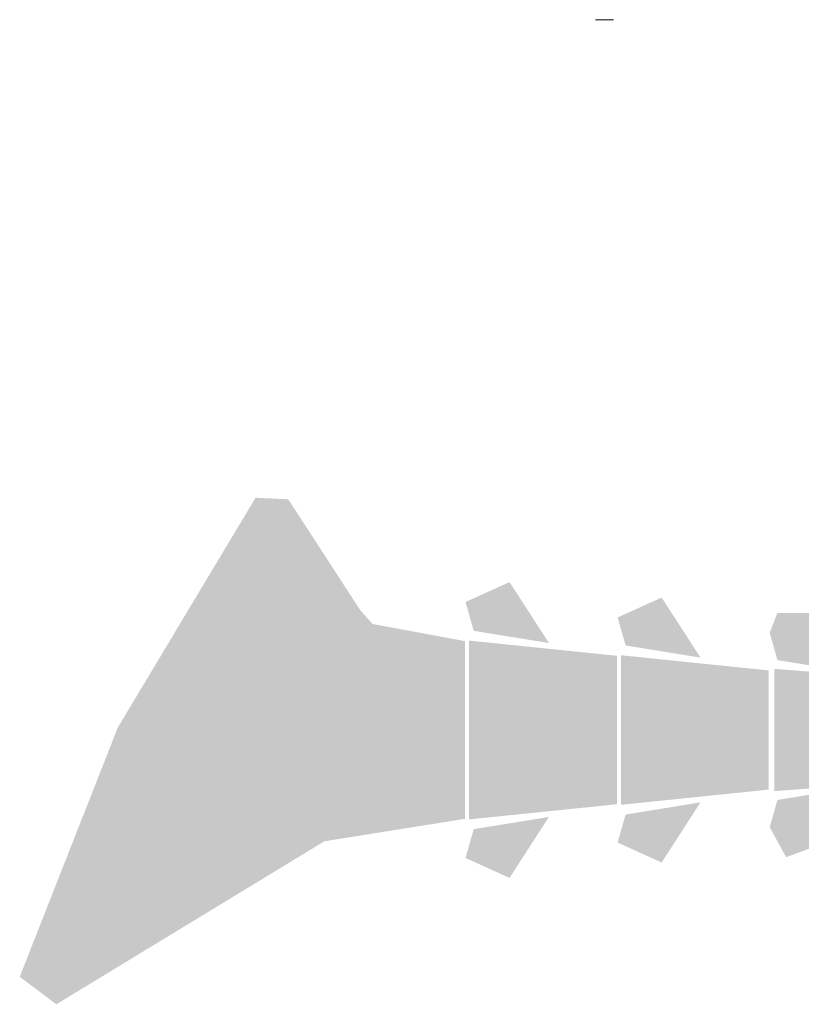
# Model space of a CAD drawing. Header units: millimetres. Extents: x 10199 to 83623, y 33714 to 105138.
# Tile 17 of 41: x 61826.51 to 61836.11, y 71111.6 to 71123.7. Entities that reach past the tile are written whole.
import ezdxf

# ---------------------------------------------------------------- set-up
doc = ezdxf.new("R2010")
doc.units = ezdxf.units.MM
doc.layers.add('HatchGasket', color=2, linetype='Continuous', lineweight=9, true_color=0xffff00)
doc.layers.add('узл_dwg', color=7, linetype='Continuous', lineweight=9, true_color=0x767676)

# ---------------------------------------------------------------- blocks, each defined once
blk = doc.blocks.new('узл_dwg-3022285-5_14 Примыкание шахты')
at = {"layer": 'HatchGasket'}
h = blk.add_hatch(color=256, dxfattribs=at)
h.paths.add_polyline_path([(61826.959, 71111.601), (61830.253, 71113.605), (61831.982, 71113.881), (61831.982, 71116.065), (61830.844, 71116.276), (61830.697, 71116.441), (61829.809, 71117.808), (61829.407, 71117.828), (61827.714, 71115.003), (61826.509, 71111.939)])
h.paths.add_polyline_path([(61832.528, 71113.155), (61833.012, 71113.904), (61832.088, 71113.754), (61831.987, 71113.4)])
h.paths.add_polyline_path([(61834.397, 71113.344), (61834.874, 71114.083), (61833.954, 71113.933), (61833.856, 71113.589)])
h.paths.add_polyline_path([(61835.926, 71113.41), (61836.265, 71113.534), (61836.736, 71114.262), (61835.82, 71114.113), (61835.725, 71113.779), (61835.858, 71113.534)])
h.paths.add_polyline_path([(61837.871, 71113.586), (61838.169, 71113.779), (61838.598, 71114.441), (61837.685, 71114.293), (61837.593, 71113.968), (61837.771, 71113.723)])
h.paths.add_polyline_path([(61832.03, 71113.874), (61833.848, 71114.06), (61833.848, 71115.885), (61832.03, 71116.072)])
h.paths.add_polyline_path([(61833.896, 71114.053), (61835.714, 71114.24), (61835.714, 71115.705), (61833.896, 71115.892)])
h.paths.add_polyline_path([(61835.783, 71114.221), (61836.764, 71114.297), (61836.736, 71115.651), (61835.783, 71115.724)])
h.paths.add_polyline_path([(61836.841, 71114.343), (61837.58, 71114.42), (61837.58, 71115.526), (61836.841, 71115.602)])
h.paths.add_polyline_path([(61837.648, 71114.401), (61838.626, 71114.476), (61838.598, 71115.471), (61837.648, 71115.545)])
h.paths.add_polyline_path([(61838.747, 71114.532), (61839.372, 71114.64), (61839.284, 71115.35), (61838.747, 71115.413)])
h.paths.add_polyline_path([(61838.598, 71115.504), (61838.134, 71116.222), (61837.794, 71116.346), (61837.593, 71115.977), (61837.685, 71115.653), (61838.348, 71115.545)])
h.paths.add_polyline_path([(61836.736, 71115.683), (61836.265, 71116.412), (61835.819, 71116.412), (61835.725, 71116.167), (61835.82, 71115.832), (61836.483, 71115.724)])
h.paths.add_polyline_path([(61834.874, 71115.863), (61834.397, 71116.601), (61833.856, 71116.356), (61833.954, 71116.012), (61834.692, 71115.892)])
h.paths.add_polyline_path([(61833.012, 71116.042), (61832.528, 71116.791), (61831.987, 71116.546), (61832.088, 71116.192), (61832.827, 71116.072)])
at = {"lineweight": 9}
blk.add_line((61833.584, 71123.704), (61833.806, 71123.704), dxfattribs=at)

msp = doc.modelspace()

# ---------------------------------------------------------------- block references
at = {"layer": 'узл_dwg', "color": 253, "true_color": 0x999999}
msp.add_blockref('узл_dwg-3022285-5_14 Примыкание шахты', (0, 0), dxfattribs=at)

doc.saveas('drawing.dxf')
